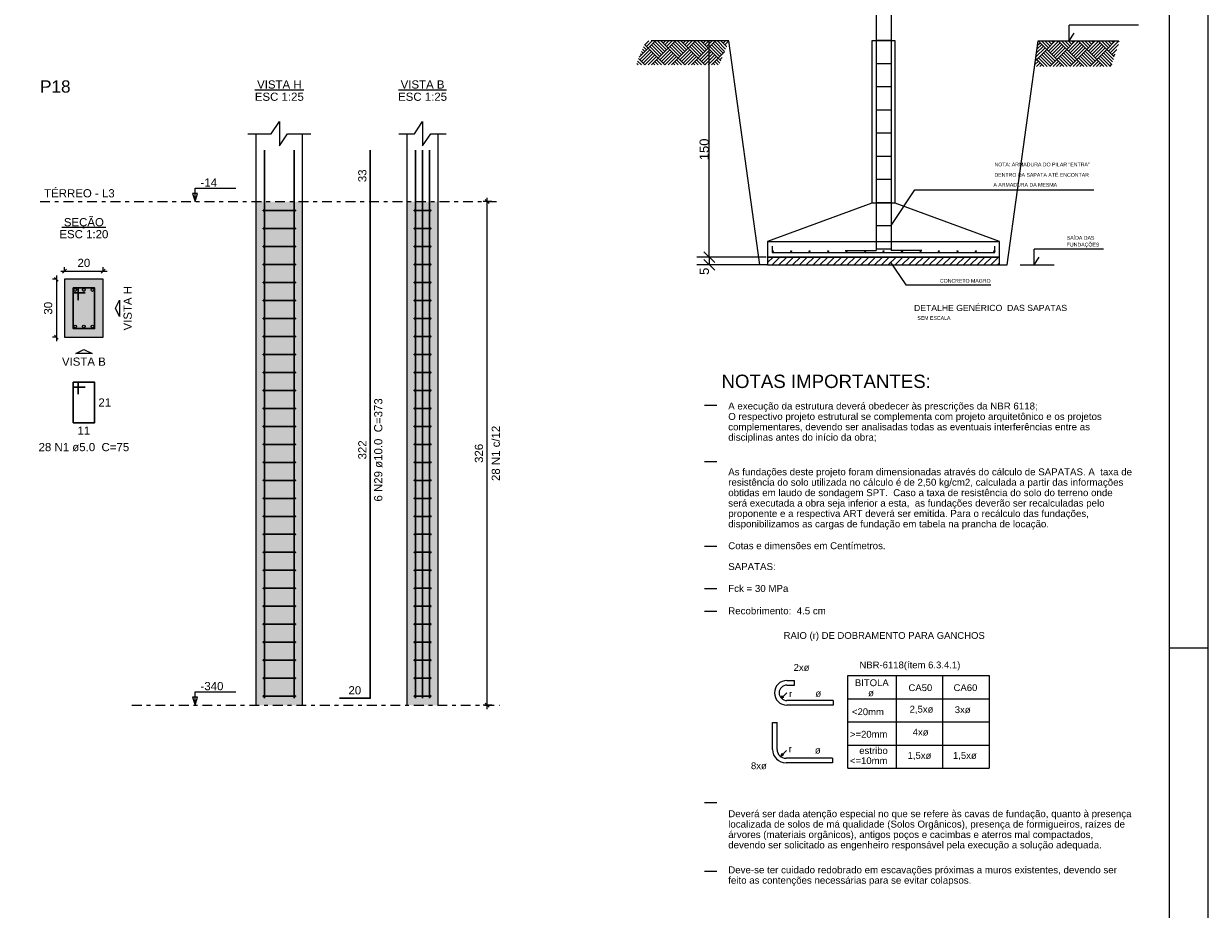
# Model space of a CAD drawing. Header units: millimetres. Extents: x 0 to 119, y 0 to 84.
# Tile 11 of 14: x 88 to 119, y 23 to 46. Entities that reach past the tile are written whole.
import ezdxf

# ---------------------------------------------------------------- set-up
doc = ezdxf.new("R2010")
doc.units = ezdxf.units.MM
doc.header["$MEASUREMENT"] = 0
doc.linetypes.add('DASHDOT', pattern=[2.54, 1.27, -0.635, 0, -0.635])
doc.linetypes.add('NULL', pattern=[0])
doc.layers.get('0').update_dxf_attribs({"lineweight": 18})
for name, color, linetype, lineweight in [('COTA', 7, 'Continuous', 5), ('Descrição da armadura', 7, 'Continuous', 0), ('DT-Barras na forma', 2, 'Continuous', 30), ('DT-Barras no corte', 5, 'Continuous', 5), ('DT-Barras rebatidas', 2, 'Continuous', 30), ('DT-Cotas', 9, 'Continuous', 5), ('DT-Estribos na forma', 2, 'Continuous', 30), ('DT-Forma', 5, 'Continuous', 5), ('DT-Hachura seção pilares', 254, 'Continuous', 5), ('DT-Hachura vista pilares', 254, 'Continuous', 5), ('DT-Pontilhado', 9, 'DASHDOT', 5), ('DT-Textos', 7, 'Continuous', 5), ('DT-Título', 3, 'Continuous', 20), ('Textos armaduras', 7, 'Continuous', 0)]:
    doc.layers.add(name, color=color, linetype=linetype, lineweight=lineweight)
doc.layers.add('SEDUC_MARF', color=1, linetype='Continuous')
doc.layers.add('SEDUC_MARGG', color=7, linetype='Continuous')
doc.styles.add('Arial', font='txt')
doc.dimstyles.new('UM_20.000000', dxfattribs={"dimtxt": 0.18, "dimasz": 0.1, "dimexe": 0.1, "dimexo": 0.2, "dimgap": 0, "dimtad": 1, "dimtih": 1, "dimtoh": 1, "dimdec": 1, "dimlfac": 20, "dimzin": 0, "dimdsep": 46, "dimtxsty": 'Standard', "dimcen": 0.09, "dimdle": 0.1, "dimadec": 1, "dimazin": 2, "dimtfac": 1, "dimtdec": 4, "dimtofl": 0, "dimtmove": 0, "dimatfit": 3, "dimfxl": 1, "dimtolj": 1, "dimarcsym": 0})
doc.dimstyles.new('UM_25.000000', dxfattribs={"dimtxt": 0.18, "dimasz": 0.1, "dimexe": 0.1, "dimexo": 0.2, "dimgap": 0, "dimtad": 1, "dimtih": 1, "dimtoh": 1, "dimdec": 1, "dimlfac": 25, "dimzin": 0, "dimdsep": 46, "dimtxsty": 'Standard', "dimcen": 0.09, "dimdle": 0.1, "dimadec": 1, "dimazin": 2, "dimtfac": 1, "dimtdec": 4, "dimtofl": 0, "dimtmove": 0, "dimatfit": 3, "dimfxl": 1, "dimtolj": 1, "dimarcsym": 0})

# ---------------------------------------------------------------- blocks, each defined once
blk = doc.blocks.new('_Oblique')
at = {"color": 0, "linetype": 'ByBlock', "lineweight": -2}
blk.add_line((-0.5, -0.5), (0.5, 0.5), dxfattribs=at)
blk = doc.blocks.new('*D91')
at = {"layer": 'Defpoints', "color": 0}
for p in [(89.3076, 39.243894), (89.0958, 37.743894), (89.3076, 37.743894)]:
    blk.add_point(p, dxfattribs=at)
at = {"layer": 'DT-Cotas', "color": 0, "lineweight": -2}
for p, q in [((89.1076, 39.243894), (88.9958, 39.243894)), ((89.0958, 39.343894), (89.0958, 37.643894)), ((89.1076, 37.743894), (88.9958, 37.743894))]:
    blk.add_line(p, q, dxfattribs=at)
at = {"layer": 'DT-Cotas', "color": 0, "lineweight": -2, "xscale": 0.1, "yscale": 0.1, "zscale": 0.1}
for p, rotation in [((89.0958, 39.243894), 90), ((89.0958, 37.743894), 270)]:
    blk.add_blockref('_Oblique', p, dxfattribs=dict(at, rotation=rotation))
at = {"layer": 'DT-Cotas', "color": 7, "insert": (88.884, 38.493894), "char_height": 0.2118, "attachment_point": 5, "rotation": 90, "style": 'Arial'}
blk.add_mtext('\\A1;30', dxfattribs=at)
blk = doc.blocks.new('*D92')
at = {"layer": 'Defpoints', "color": 0}
for p in [(89.3076, 39.243894), (90.3076, 39.455694), (90.3076, 39.243894)]:
    blk.add_point(p, dxfattribs=at)
at = {"layer": 'DT-Cotas', "color": 0, "lineweight": -2}
for p, q in [((89.3076, 39.443894), (89.3076, 39.555694)), ((90.3076, 39.443894), (90.3076, 39.555694)), ((89.2076, 39.455694), (90.4076, 39.455694))]:
    blk.add_line(p, q, dxfattribs=at)
at = {"layer": 'DT-Cotas', "color": 0, "lineweight": -2, "xscale": 0.1, "yscale": 0.1, "zscale": 0.1, "rotation": 180}
blk.add_blockref('_Oblique', (89.3076, 39.455694), dxfattribs=at)
at = {"layer": 'DT-Cotas', "color": 0, "lineweight": -2, "xscale": 0.1, "yscale": 0.1, "zscale": 0.1}
blk.add_blockref('_Oblique', (90.3076, 39.455694), dxfattribs=at)
at = {"layer": 'DT-Cotas', "color": 7, "insert": (89.8076, 39.667494), "char_height": 0.2118, "attachment_point": 5, "rotation": 0.0057296, "style": 'Arial'}
blk.add_mtext('\\A1;20', dxfattribs=at)
blk = doc.blocks.new('*D93')
at = {"layer": 'Defpoints', "color": 0}
for p in [(100.241611, 41.255994), (100.559311, 41.255994), (100.559311, 28.215994)]:
    blk.add_point(p, dxfattribs=at)
at = {"layer": 'DT-Cotas', "color": 0, "lineweight": -2}
for p, q in [((100.359311, 41.255994), (100.141611, 41.255994)), ((100.241611, 28.115994), (100.241611, 41.355994)), ((100.359311, 28.215994), (100.141611, 28.215994))]:
    blk.add_line(p, q, dxfattribs=at)
at = {"layer": 'DT-Cotas', "color": 0, "lineweight": -2, "xscale": 0.1, "yscale": 0.1, "zscale": 0.1}
for p, rotation in [((100.241611, 41.255994), 90), ((100.241611, 28.215994), 270)]:
    blk.add_blockref('_Oblique', p, dxfattribs=dict(at, rotation=rotation))
at = {"layer": 'DT-Cotas', "color": 7, "insert": (100.029811, 34.735994), "char_height": 0.2118, "attachment_point": 5, "rotation": 90, "style": 'Arial'}
blk.add_mtext('\\A1;326', dxfattribs=at)

msp = doc.modelspace()

# ---------------------------------------------------------------- hatches: boundary and pattern name
at = {"layer": 'DT-Hachura seção pilares', "linetype": 'Continuous'}
msp.add_hatch(color=254, dxfattribs=at).paths.add_polyline_path([(89.3076, 37.7439), (89.3076, 37.7439), (90.3076, 37.7439), (90.3076, 39.2439), (89.3076, 39.2439), (89.3076, 37.7439)])
at = {"layer": 'DT-Hachura vista pilares', "linetype": 'Continuous'}
for points in [[(94.2646, 28.216), (94.2646, 41.256), (95.4646, 41.256), (95.4646, 28.216), (94.2646, 28.216)], [(98.1708, 28.216), (98.1708, 41.256), (98.9708, 41.256), (98.9708, 28.216), (98.1708, 28.216)]]:
    msp.add_hatch(color=254, dxfattribs=at).paths.add_polyline_path(points)

# ---------------------------------------------------------------- linework, layer by layer
at = {"layer": 'COTA', "color": 4}
for p, q in [((110.3027, 46.4606), (110.3027, 39.9891)), ((110.6907, 46.4606), (110.6907, 39.9891)), ((110.3027, 45.4348), (110.6907, 45.4348)), ((110.3027, 44.8348), (110.6907, 44.8348)), ((110.3027, 44.2348), (110.6907, 44.2348)), ((110.3027, 43.6348), (110.6907, 43.6348)), ((110.3027, 43.0348), (110.6907, 43.0348)), ((110.3027, 42.4348), (110.6907, 42.4348)), ((110.3027, 41.8348), (110.6907, 41.8348)), ((110.3027, 41.2348), (110.6907, 41.2348)), ((110.3027, 40.6348), (110.6907, 40.6348)), ((109.5027, 39.9891), (110.3027, 39.9891)), ((110.3027, 40.0348), (110.6907, 40.0348)), ((111.4907, 39.9891), (110.6907, 39.9891)), ((105.8654, 35.9801), (106.1857, 35.9801)), ((105.8654, 34.5297), (106.1857, 34.5297)), ((105.8654, 32.3334), (106.1857, 32.3334)), ((105.8654, 31.235), (106.1857, 31.235)), ((105.8654, 30.6546), (106.1857, 30.6546)), ((109.5694, 26.5845), (109.5694, 28.9845)), ((109.5694, 28.9845), (113.2317, 28.9845)), ((110.8317, 26.5845), (110.8317, 28.9845)), ((112.0317, 26.5845), (112.0317, 28.9845)), ((113.2317, 28.9845), (113.2317, 26.5845)), ((109.5694, 28.3845), (113.2317, 28.3845)), ((109.5694, 27.7845), (113.2317, 27.7845)), ((109.5694, 27.1845), (113.2317, 27.1845)), ((109.5694, 26.5845), (113.2317, 26.5845)), ((105.8654, 25.6941), (106.1857, 25.6941)), ((105.8654, 23.9196), (106.1857, 23.9196))]:
    msp.add_line(p, q, dxfattribs=at)
at = {"layer": 'COTA'}
for p, q in [((117.0902, 45.8219), (115.2971, 45.8219)), ((115.2971, 45.4178), (115.2971, 45.8219)), ((110.7967, 45.4178), (110.1967, 45.4178)), ((110.1967, 45.4178), (110.1967, 41.2178)), ((110.7967, 41.2178), (110.7967, 45.4178)), ((115.2971, 45.4178), (115.4284, 45.6196)), ((110.1967, 41.2178), (107.4967, 40.2178)), ((110.7967, 41.2178), (110.1967, 41.2178)), ((113.4967, 40.2178), (110.7967, 41.2178)), ((107.4967, 40.2178), (113.4967, 40.2178)), ((107.4967, 40.2178), (107.4967, 39.8178)), ((113.4967, 39.8178), (113.4967, 40.2178)), ((107.6167, 40.0978), (107.6167, 39.9378)), ((107.6167, 39.9378), (113.3767, 39.9378)), ((113.3767, 39.9378), (113.3767, 40.0978)), ((116.1858, 40.0219), (114.3927, 40.0219)), ((114.3927, 39.6178), (114.3927, 40.0219)), ((113.4967, 39.8178), (107.4967, 39.8178)), ((107.4967, 39.8178), (107.4967, 39.6178)), ((107.4967, 39.8178), (113.4967, 39.8178)), ((107.4967, 39.6178), (113.4967, 39.6178)), ((113.4967, 39.6178), (113.4967, 39.8178)), ((114.3927, 39.6178), (114.524, 39.8196))]:
    msp.add_line(p, q, dxfattribs=at)
at = {"layer": 'COTA', "color": 9}
for p, q in [((104.3217, 45.3119), (104.4276, 45.4178)), ((104.3648, 45.2688), (104.5138, 45.4178)), ((104.4079, 45.2257), (104.6, 45.4178)), ((106.4967, 45.4178), (104.4866, 45.4178)), ((104.8389, 45.1395), (104.5803, 45.3981)), ((104.882, 45.1826), (104.6468, 45.4178)), ((104.9251, 45.2257), (104.733, 45.4178)), ((104.7527, 45.3981), (104.7725, 45.4178)), ((104.7958, 45.355), (104.8587, 45.4178)), ((104.8389, 45.3119), (104.9449, 45.4178)), ((104.882, 45.2688), (105.0311, 45.4178)), ((104.9251, 45.2257), (105.1173, 45.4178)), ((105.3562, 45.1395), (105.0976, 45.3981)), ((105.3993, 45.1826), (105.164, 45.4178)), ((105.4424, 45.2257), (105.2503, 45.4178)), ((105.27, 45.3981), (105.2897, 45.4178)), ((105.3131, 45.355), (105.3759, 45.4178)), ((105.3562, 45.3119), (105.4621, 45.4178)), ((105.3993, 45.2688), (105.5484, 45.4178)), ((105.4424, 45.2257), (105.6346, 45.4178)), ((105.8735, 45.1395), (105.6148, 45.3981)), ((105.9166, 45.1826), (105.6813, 45.4178)), ((105.9597, 45.2257), (105.7675, 45.4178)), ((105.7873, 45.3981), (105.807, 45.4178)), ((105.8304, 45.355), (105.8932, 45.4178)), ((105.8735, 45.3119), (105.9794, 45.4178)), ((105.9166, 45.2688), (106.0656, 45.4178)), ((105.9597, 45.2257), (106.1518, 45.4178)), ((106.3863, 45.1438), (106.1321, 45.3981)), ((106.4112, 45.2052), (106.1986, 45.4178)), ((106.4361, 45.2666), (106.2848, 45.4178)), ((106.3045, 45.3981), (106.3242, 45.4178)), ((106.3476, 45.355), (106.4105, 45.4178)), ((106.3907, 45.3119), (106.4967, 45.4178)), ((107.2967, 39.6178), (106.4967, 45.4178)), ((113.6967, 39.6178), (114.4967, 45.4178)), ((114.4808, 45.3027), (114.5463, 45.3682)), ((114.4946, 45.4027), (114.5032, 45.4113)), ((114.4967, 45.4178), (116.5657, 45.4178)), ((114.7187, 45.1958), (114.4967, 45.4178)), ((114.7618, 45.2389), (114.5829, 45.4178)), ((114.8049, 45.282), (114.6691, 45.4178)), ((114.7187, 45.1958), (114.9407, 45.4178)), ((114.848, 45.3251), (114.7553, 45.4178)), ((114.7618, 45.1527), (115.0204, 45.4113)), ((114.8049, 45.1096), (115.0635, 45.3682)), ((114.8911, 45.3682), (114.8415, 45.4178)), ((114.9342, 45.4113), (114.9277, 45.4178)), ((115.236, 45.1958), (115.0139, 45.4178)), ((115.2791, 45.2389), (115.1001, 45.4178)), ((115.3222, 45.282), (115.1864, 45.4178)), ((115.236, 45.1958), (115.458, 45.4178)), ((115.3653, 45.3251), (115.2726, 45.4178)), ((115.2791, 45.1527), (115.5377, 45.4113)), ((115.3222, 45.1096), (115.5808, 45.3682)), ((115.4084, 45.3682), (115.3588, 45.4178)), ((115.4515, 45.4113), (115.445, 45.4178)), ((115.7532, 45.1958), (115.5312, 45.4178)), ((115.7963, 45.2389), (115.6174, 45.4178)), ((115.8394, 45.282), (115.7036, 45.4178)), ((115.7532, 45.1958), (115.9753, 45.4178)), ((115.8825, 45.3251), (115.7898, 45.4178)), ((115.7963, 45.1527), (116.055, 45.4113)), ((115.8394, 45.1096), (116.0981, 45.3682)), ((115.9257, 45.3682), (115.876, 45.4178)), ((115.9688, 45.4113), (115.9622, 45.4178)), ((116.2705, 45.1958), (116.0485, 45.4178)), ((116.3136, 45.2389), (116.1347, 45.4178)), ((116.3567, 45.282), (116.2209, 45.4178)), ((116.2705, 45.1958), (116.4925, 45.4178)), ((116.3998, 45.3251), (116.3071, 45.4178)), ((116.3136, 45.1527), (116.5722, 45.4113)), ((116.4429, 45.3682), (116.3933, 45.4178)), ((116.486, 45.4113), (116.4795, 45.4178)), ((116.5936, 45.39), (116.5657, 45.4178)), ((104.1745, 44.9923), (104.4079, 45.2257)), ((104.1924, 44.9239), (104.451, 45.1826)), ((104.2355, 45.0533), (104.2096, 45.0791)), ((104.2786, 45.0964), (104.2345, 45.1404)), ((104.2355, 44.8808), (104.4941, 45.1395)), ((104.3217, 45.1395), (104.2593, 45.2018)), ((104.2786, 44.8377), (104.5372, 45.0964)), ((104.3648, 45.1826), (104.2842, 45.2632)), ((104.4079, 45.2257), (104.3091, 45.3245)), ((104.6665, 44.967), (104.4079, 45.2257)), ((104.7096, 45.0102), (104.451, 45.2688)), ((104.7527, 45.0533), (104.4941, 45.3119)), ((104.7958, 45.0964), (104.5372, 45.355)), ((104.6665, 44.967), (104.9251, 45.2257)), ((104.7096, 44.9239), (104.9683, 45.1826)), ((104.7527, 44.8808), (105.0114, 45.1395)), ((104.7958, 44.8377), (105.0545, 45.0964)), ((105.1838, 44.967), (104.9251, 45.2257)), ((105.2269, 45.0102), (104.9683, 45.2688)), ((105.27, 45.0533), (105.0114, 45.3119)), ((105.3131, 45.0964), (105.0545, 45.355)), ((105.1838, 44.967), (105.4424, 45.2257)), ((105.2269, 44.9239), (105.4855, 45.1826)), ((105.27, 44.8808), (105.5286, 45.1395)), ((105.3131, 44.8377), (105.5717, 45.0964)), ((105.701, 44.967), (105.4424, 45.2257)), ((105.7441, 45.0102), (105.4855, 45.2688)), ((105.7873, 45.0533), (105.5286, 45.3119)), ((105.8304, 45.0964), (105.5717, 45.355)), ((105.701, 44.967), (105.9597, 45.2257)), ((105.7441, 44.9239), (106.0028, 45.1826)), ((105.7873, 44.8808), (106.0459, 45.1395)), ((105.8304, 44.8377), (106.089, 45.0964)), ((106.2183, 44.967), (105.9597, 45.2257)), ((106.2614, 45.0102), (106.0028, 45.2688)), ((106.3045, 45.0533), (106.0459, 45.3119)), ((106.3476, 45.0964), (106.089, 45.355)), ((106.2183, 44.967), (106.3804, 45.1291)), ((106.4338, 45.2688), (106.4391, 45.274)), ((114.4394, 45.0027), (114.6756, 45.2389)), ((114.4532, 45.1027), (114.6325, 45.282)), ((114.4601, 44.9372), (114.7187, 45.1958)), ((114.467, 45.2027), (114.5894, 45.3251)), ((114.848, 44.8079), (114.5894, 45.0665)), ((114.8911, 44.851), (114.6325, 45.1096)), ((114.9342, 44.8941), (114.6756, 45.1527)), ((114.9773, 44.9372), (114.7187, 45.1958)), ((114.848, 45.0665), (115.1067, 45.3251)), ((114.8911, 45.0234), (115.1498, 45.282)), ((114.9342, 44.9803), (115.1929, 45.2389)), ((114.9773, 44.9372), (115.236, 45.1958)), ((115.3653, 44.8079), (115.1067, 45.0665)), ((115.4084, 44.851), (115.1498, 45.1096)), ((115.4515, 44.8941), (115.1929, 45.1527)), ((115.4946, 44.9372), (115.236, 45.1958)), ((115.3653, 45.0665), (115.6239, 45.3251)), ((115.4084, 45.0234), (115.667, 45.282)), ((115.4515, 44.9803), (115.7101, 45.2389)), ((115.4946, 44.9372), (115.7532, 45.1958)), ((115.8825, 44.8079), (115.6239, 45.0665)), ((115.9257, 44.851), (115.667, 45.1096)), ((115.9688, 44.8941), (115.7101, 45.1527)), ((116.0119, 44.9372), (115.7532, 45.1958)), ((115.8825, 45.0665), (116.1412, 45.3251)), ((115.9257, 45.0234), (116.1843, 45.282)), ((115.9688, 44.9803), (116.2274, 45.2389)), ((116.0119, 44.9372), (116.2705, 45.1958)), ((116.3998, 44.8079), (116.1412, 45.0665)), ((116.4239, 44.87), (116.1843, 45.1096)), ((116.4451, 44.935), (116.2274, 45.1527)), ((116.4663, 45), (116.2705, 45.1958)), ((116.3567, 45.1096), (116.5725, 45.3253)), ((116.3998, 45.0665), (116.5307, 45.1974)), ((116.4429, 45.0234), (116.4889, 45.0694)), ((104.1484, 44.7955), (104.1102, 44.8337)), ((104.2346, 44.7955), (104.1351, 44.895)), ((104.3208, 44.7955), (104.1599, 44.9564)), ((104.1924, 45.0102), (104.1848, 45.0177)), ((104.3225, 44.7955), (104.5803, 45.0533)), ((104.4087, 44.7955), (104.6234, 45.0102)), ((104.4949, 44.7955), (104.6665, 44.967)), ((104.5795, 44.7955), (104.5372, 44.8377)), ((104.6657, 44.7955), (104.5803, 44.8808)), ((104.7519, 44.7955), (104.6234, 44.9239)), ((104.8381, 44.7955), (104.6665, 44.967)), ((104.8398, 44.7955), (105.0976, 45.0533)), ((104.926, 44.7955), (105.1407, 45.0102)), ((105.0122, 44.7955), (105.1838, 44.967)), ((105.0967, 44.7955), (105.0545, 44.8377)), ((105.1829, 44.7955), (105.0976, 44.8808)), ((105.2692, 44.7955), (105.1407, 44.9239)), ((105.3554, 44.7955), (105.1838, 44.967)), ((105.357, 44.7955), (105.6148, 45.0533)), ((105.4432, 44.7955), (105.6579, 45.0102)), ((105.5295, 44.7955), (105.701, 44.967)), ((105.614, 44.7955), (105.5717, 44.8377)), ((105.7002, 44.7955), (105.6148, 44.8808)), ((105.7864, 44.7955), (105.6579, 44.9239)), ((105.8726, 44.7955), (105.701, 44.967)), ((105.8743, 44.7955), (106.1321, 45.0533)), ((105.9605, 44.7955), (106.1752, 45.0102)), ((106.0467, 44.7955), (106.2183, 44.967)), ((106.1313, 44.7955), (106.089, 44.8377)), ((106.2175, 44.7955), (106.1321, 44.8808)), ((106.2621, 44.8371), (106.1752, 44.9239)), ((106.2869, 44.8984), (106.2183, 44.967)), ((106.2614, 44.9239), (106.3217, 44.9842)), ((114.4118, 44.8027), (114.5032, 44.8941)), ((114.4256, 44.9027), (114.4601, 44.9372)), ((114.4601, 44.9372), (114.434, 44.9633)), ((114.4514, 44.7561), (114.5463, 44.851)), ((114.6411, 44.7561), (114.4601, 44.9372)), ((114.7274, 44.7561), (114.5032, 44.9803)), ((114.5376, 44.7561), (114.5894, 44.8079)), ((114.8049, 44.7647), (114.5463, 45.0234)), ((114.6239, 44.7561), (114.6325, 44.7647)), ((114.7963, 44.7561), (114.9773, 44.9372)), ((114.8825, 44.7561), (115.0204, 44.8941)), ((114.9687, 44.7561), (115.0635, 44.851)), ((115.1584, 44.7561), (114.9773, 44.9372)), ((115.2446, 44.7561), (115.0204, 44.9803)), ((115.0549, 44.7561), (115.1067, 44.8079)), ((115.3222, 44.7647), (115.0635, 45.0234)), ((115.1411, 44.7561), (115.1498, 44.7647)), ((115.3135, 44.7561), (115.4946, 44.9372)), ((115.3997, 44.7561), (115.5377, 44.8941)), ((115.486, 44.7561), (115.5808, 44.851)), ((115.6757, 44.7561), (115.4946, 44.9372)), ((115.7619, 44.7561), (115.5377, 44.9803)), ((115.5722, 44.7561), (115.6239, 44.8079)), ((115.8394, 44.7647), (115.5808, 45.0234)), ((115.6584, 44.7561), (115.667, 44.7647)), ((115.8308, 44.7561), (116.0119, 44.9372)), ((115.917, 44.7561), (116.055, 44.8941)), ((116.0032, 44.7561), (116.0981, 44.851)), ((116.1929, 44.7561), (116.0119, 44.9372)), ((116.2791, 44.7561), (116.055, 44.9803)), ((116.0894, 44.7561), (116.1412, 44.8079)), ((116.3567, 44.7647), (116.0981, 45.0234)), ((116.1756, 44.7561), (116.1843, 44.7647)), ((116.3481, 44.7561), (116.4054, 44.8134)), ((107.4967, 39.6178), (107.2967, 39.6178)), ((113.4967, 39.6178), (113.6967, 39.6178)), ((114.0291, 39.6178), (114.9089, 39.6178))]:
    msp.add_line(p, q, dxfattribs=at)
at = {"layer": 'COTA', "color": 1}
for p, q in [((106.1007, 45.4178), (105.6689, 45.4178)), ((105.9889, 39.8178), (105.9889, 45.4178)), ((107.4567, 39.8178), (105.6689, 39.8178)), ((106.1007, 39.8178), (105.6689, 39.8178)), ((107.4567, 39.6178), (105.6689, 39.6178)), ((105.9889, 39.8178), (105.9889, 39.6178)), ((107.4967, 39.6757), (107.6388, 39.8178)), ((107.6155, 39.6178), (107.8155, 39.8178)), ((107.7923, 39.6178), (107.9923, 39.8178)), ((107.9691, 39.6178), (108.1691, 39.8178)), ((108.1459, 39.6178), (108.3459, 39.8178)), ((108.3226, 39.6178), (108.5226, 39.8178)), ((108.4994, 39.6178), (108.6994, 39.8178)), ((108.6762, 39.6178), (108.8762, 39.8178)), ((108.853, 39.6178), (109.053, 39.8178)), ((109.0298, 39.6178), (109.2298, 39.8178)), ((109.2065, 39.6178), (109.4065, 39.8178)), ((109.3833, 39.6178), (109.5833, 39.8178)), ((109.5601, 39.6178), (109.7601, 39.8178)), ((109.7369, 39.6178), (109.9369, 39.8178)), ((109.9136, 39.6178), (110.1136, 39.8178)), ((110.0904, 39.6178), (110.2904, 39.8178)), ((110.2672, 39.6178), (110.4672, 39.8178)), ((110.444, 39.6178), (110.644, 39.8178)), ((110.6207, 39.6178), (110.8207, 39.8178)), ((110.7975, 39.6178), (110.9975, 39.8178)), ((110.9743, 39.6178), (111.1743, 39.8178)), ((111.1511, 39.6178), (111.3511, 39.8178)), ((111.3279, 39.6178), (111.5279, 39.8178)), ((111.5046, 39.6178), (111.7046, 39.8178)), ((111.6814, 39.6178), (111.8814, 39.8178)), ((111.8582, 39.6178), (112.0582, 39.8178)), ((112.035, 39.6178), (112.235, 39.8178)), ((112.2117, 39.6178), (112.4117, 39.8178)), ((112.3885, 39.6178), (112.5885, 39.8178)), ((112.5653, 39.6178), (112.7653, 39.8178)), ((112.7421, 39.6178), (112.9421, 39.8178)), ((112.9188, 39.6178), (113.1188, 39.8178)), ((113.0956, 39.6178), (113.2956, 39.8178)), ((113.2724, 39.6178), (113.4724, 39.8178)), ((113.4492, 39.6178), (113.4967, 39.6653))]:
    msp.add_line(p, q, dxfattribs=at)
at = {"layer": 'COTA', "color": 8, "linetype": 'Continuous'}
for p, q in [((110.6907, 40.6348), (111.3048, 41.5583)), ((111.3048, 41.5583), (115.9386, 41.5583)), ((110.6717, 39.6988), (111.0714, 39.0997)), ((111.0714, 39.0997), (113.2771, 39.0997))]:
    msp.add_line(p, q, dxfattribs=at)
at = {"layer": 'COTA', "linetype": 'Continuous'}
for p, q in [((106.1289, 39.6778), (105.8489, 39.9578)), ((105.8489, 39.9578), (106.1289, 39.6778)), ((105.8489, 39.7578), (106.1289, 39.4778))]:
    msp.add_line(p, q, dxfattribs=at)
at = {"layer": 'COTA', "color": 1, "linetype": 'Continuous'}
for p, q in [((107.997, 28.8561), (108.197, 28.8561)), ((108.197, 28.7362), (108.197, 28.8561)), ((107.997, 28.5362), (107.8556, 28.3948)), ((107.997, 28.7362), (108.197, 28.7362)), ((107.8556, 28.3948), (107.8687, 28.4561)), ((107.9105, 28.4144), (107.8556, 28.3948)), ((107.8687, 28.4561), (107.9105, 28.4144)), ((109.197, 28.3362), (107.997, 28.3362)), ((109.197, 28.2161), (107.997, 28.2161)), ((109.197, 28.3362), (109.197, 28.2161)), ((107.6245, 27.7701), (107.7445, 27.7701)), ((107.6245, 27.071), (107.6245, 27.7701)), ((107.7445, 27.071), (107.7445, 27.7701)), ((107.9902, 27.0413), (107.8489, 26.9)), ((107.8489, 26.9), (107.862, 26.9613)), ((107.9037, 26.9195), (107.8489, 26.9)), ((107.862, 26.9613), (107.9037, 26.9195)), ((109.1741, 26.8413), (107.9741, 26.8413)), ((109.1741, 26.7213), (107.9741, 26.7213)), ((109.1741, 26.8413), (109.1741, 26.7213))]:
    msp.add_line(p, q, dxfattribs=at)
at = {"layer": 'COTA'}
for centre in [(107.6293, 39.9678), (108.1072, 39.9678), (108.5851, 39.9678), (109.063, 39.9678), (109.5409, 39.9678), (110.0188, 39.9678), (110.4967, 39.9678), (110.9746, 39.9678), (111.4525, 39.9678), (111.9304, 39.9678), (112.4083, 39.9678), (112.8862, 39.9678), (113.3641, 39.9678)]:
    msp.add_circle(centre, 0.0126, dxfattribs=at)
at = {"layer": 'COTA', "color": 1, "linetype": 'Continuous'}
for centre, radius, start in [((107.997, 28.5362), 0.32, 90), ((107.997, 28.5362), 0.2, 90), ((107.9741, 27.071), 0.3496, 180), ((107.9741, 27.071), 0.2296, 180)]:
    msp.add_arc(centre, radius, start, 270, dxfattribs=at)
at = {"layer": 'DT-Barras na forma'}
for points in [[(94.4846, 28.396), (94.4846, 41.256), (94.4846, 42.5903)], [(95.2446, 28.396), (95.2446, 41.256), (95.2446, 42.5903)], [(98.3908, 28.396), (98.3908, 41.256), (98.3908, 42.5903)], [(98.5708, 28.396), (98.5708, 41.256), (98.5708, 42.5903)], [(98.7508, 28.396), (98.7508, 41.256), (98.7508, 42.5903)], [(89.6576, 38.7064), (89.6576, 39.0189), (89.5326, 39.0189), (89.5326, 37.9689), (90.0826, 37.9689), (90.0826, 39.0189), (89.5326, 39.0189), (89.5326, 38.8939), (89.8451, 38.8939)]]:
    msp.add_lwpolyline(points, dxfattribs=at)
at = {"layer": 'DT-Barras no corte'}
for centre in [(89.5826, 38.9689), (89.8076, 38.9689), (90.0326, 38.9689), (89.5826, 38.0189), (89.8076, 38.0189), (90.0326, 38.0189)]:
    msp.add_circle(centre, 0.0375, dxfattribs=at)
at = {"layer": 'DT-Barras rebatidas'}
for points in [[(96.4177, 28.396), (97.2177, 28.396), (97.2177, 41.256), (97.2177, 42.5903)], [(89.6576, 36.2665), (89.6576, 36.579), (89.5326, 36.579), (89.5326, 35.529), (90.0826, 35.529), (90.0826, 36.579), (89.5326, 36.579), (89.5326, 36.454), (89.8451, 36.454)]]:
    msp.add_lwpolyline(points, dxfattribs=at)
at = {"layer": 'DT-Estribos na forma'}
for p, q in [((94.4546, 41.0231), (95.2746, 41.0231)), ((98.3608, 41.0231), (98.7808, 41.0231)), ((94.4546, 40.5574), (95.2746, 40.5574)), ((98.3608, 40.5574), (98.7808, 40.5574)), ((94.4546, 40.0917), (95.2746, 40.0917)), ((98.3608, 40.0917), (98.7808, 40.0917)), ((94.4546, 39.626), (95.2746, 39.626)), ((98.3608, 39.626), (98.7808, 39.626)), ((94.4546, 39.1603), (95.2746, 39.1603)), ((98.3608, 39.1603), (98.7808, 39.1603)), ((94.4546, 38.6946), (95.2746, 38.6946)), ((98.3608, 38.6946), (98.7808, 38.6946)), ((94.4546, 38.2289), (95.2746, 38.2289)), ((98.3608, 38.2289), (98.7808, 38.2289)), ((94.4546, 37.7631), (95.2746, 37.7631)), ((98.3608, 37.7631), (98.7808, 37.7631)), ((94.4546, 37.2974), (95.2746, 37.2974)), ((98.3608, 37.2974), (98.7808, 37.2974)), ((94.4546, 36.8317), (95.2746, 36.8317)), ((98.3608, 36.8317), (98.7808, 36.8317)), ((94.4546, 36.366), (95.2746, 36.366)), ((98.3608, 36.366), (98.7808, 36.366)), ((94.4546, 35.9003), (95.2746, 35.9003)), ((98.3608, 35.9003), (98.7808, 35.9003)), ((94.4546, 35.4346), (95.2746, 35.4346)), ((98.3608, 35.4346), (98.7808, 35.4346)), ((94.4546, 34.9689), (95.2746, 34.9689)), ((98.3608, 34.9689), (98.7808, 34.9689)), ((94.4546, 34.5031), (95.2746, 34.5031)), ((98.3608, 34.5031), (98.7808, 34.5031)), ((94.4546, 34.0374), (95.2746, 34.0374)), ((98.3608, 34.0374), (98.7808, 34.0374)), ((94.4546, 33.5717), (95.2746, 33.5717)), ((98.3608, 33.5717), (98.7808, 33.5717)), ((94.4546, 33.106), (95.2746, 33.106)), ((98.3608, 33.106), (98.7808, 33.106)), ((94.4546, 32.6403), (95.2746, 32.6403)), ((98.3608, 32.6403), (98.7808, 32.6403)), ((94.4546, 32.1746), (95.2746, 32.1746)), ((98.3608, 32.1746), (98.7808, 32.1746)), ((94.4546, 31.7089), (95.2746, 31.7089)), ((98.3608, 31.7089), (98.7808, 31.7089)), ((94.4546, 31.2431), (95.2746, 31.2431)), ((98.3608, 31.2431), (98.7808, 31.2431)), ((94.4546, 30.7774), (95.2746, 30.7774)), ((98.3608, 30.7774), (98.7808, 30.7774)), ((94.4546, 30.3117), (95.2746, 30.3117)), ((98.3608, 30.3117), (98.7808, 30.3117)), ((94.4546, 29.846), (95.2746, 29.846)), ((98.3608, 29.846), (98.7808, 29.846)), ((94.4546, 29.3803), (95.2746, 29.3803)), ((98.3608, 29.3803), (98.7808, 29.3803)), ((94.4546, 28.9146), (95.2746, 28.9146)), ((98.3608, 28.9146), (98.7808, 28.9146)), ((94.4546, 28.4489), (95.2746, 28.4489)), ((98.3608, 28.4489), (98.7808, 28.4489))]:
    msp.add_line(p, q, dxfattribs=at)
for centre in [(94.4546, 41.0231), (95.2746, 41.0231), (98.3608, 41.0231), (98.7808, 41.0231), (94.4546, 40.5574), (95.2746, 40.5574), (98.3608, 40.5574), (98.7808, 40.5574), (94.4546, 40.0917), (95.2746, 40.0917), (98.3608, 40.0917), (98.7808, 40.0917), (94.4546, 39.626), (95.2746, 39.626), (98.3608, 39.626), (98.7808, 39.626), (94.4546, 39.1603), (95.2746, 39.1603), (98.3608, 39.1603), (98.7808, 39.1603), (94.4546, 38.6946), (95.2746, 38.6946), (98.3608, 38.6946), (98.7808, 38.6946), (94.4546, 38.2289), (95.2746, 38.2289), (98.3608, 38.2289), (98.7808, 38.2289), (94.4546, 37.7631), (95.2746, 37.7631), (98.3608, 37.7631), (98.7808, 37.7631), (94.4546, 37.2974), (95.2746, 37.2974), (98.3608, 37.2974), (98.7808, 37.2974), (94.4546, 36.8317), (95.2746, 36.8317), (98.3608, 36.8317), (98.7808, 36.8317), (94.4546, 36.366), (95.2746, 36.366), (98.3608, 36.366), (98.7808, 36.366), (94.4546, 35.9003), (95.2746, 35.9003), (98.3608, 35.9003), (98.7808, 35.9003), (94.4546, 35.4346), (95.2746, 35.4346), (98.3608, 35.4346), (98.7808, 35.4346), (94.4546, 34.9689), (95.2746, 34.9689), (98.3608, 34.9689), (98.7808, 34.9689), (94.4546, 34.5031), (95.2746, 34.5031), (98.3608, 34.5031), (98.7808, 34.5031), (94.4546, 34.0374), (95.2746, 34.0374), (98.3608, 34.0374), (98.7808, 34.0374), (94.4546, 33.5717), (95.2746, 33.5717), (98.3608, 33.5717), (98.7808, 33.5717), (94.4546, 33.106), (95.2746, 33.106), (98.3608, 33.106), (98.7808, 33.106), (94.4546, 32.6403), (95.2746, 32.6403), (98.3608, 32.6403), (98.7808, 32.6403), (94.4546, 32.1746), (95.2746, 32.1746), (98.3608, 32.1746), (98.7808, 32.1746), (94.4546, 31.7089), (95.2746, 31.7089), (98.3608, 31.7089), (98.7808, 31.7089), (94.4546, 31.2431), (95.2746, 31.2431), (98.3608, 31.2431), (98.7808, 31.2431), (94.4546, 30.7774), (95.2746, 30.7774), (98.3608, 30.7774), (98.7808, 30.7774), (94.4546, 30.3117), (95.2746, 30.3117), (98.3608, 30.3117), (98.7808, 30.3117), (94.4546, 29.846), (95.2746, 29.846), (98.3608, 29.846), (98.7808, 29.846), (94.4546, 29.3803), (95.2746, 29.3803), (98.3608, 29.3803), (98.7808, 29.3803), (94.4546, 28.9146), (95.2746, 28.9146), (98.3608, 28.9146), (98.7808, 28.9146), (94.4546, 28.4489), (95.2746, 28.4489), (98.3608, 28.4489), (98.7808, 28.4489)]:
    msp.add_circle(centre, 0.01, dxfattribs=at)
at = {"layer": 'DT-Forma'}
for p, q in [((94.2646, 41.256), (94.2646, 43.0139)), ((95.4646, 41.256), (95.4646, 43.0139)), ((98.1708, 41.256), (98.1708, 43.0139)), ((98.9708, 41.256), (98.9708, 43.0139)), ((94.2646, 28.216), (94.2646, 41.256)), ((95.4646, 28.216), (95.4646, 41.256)), ((98.1708, 28.216), (98.1708, 41.256)), ((98.9708, 28.216), (98.9708, 41.256))]:
    msp.add_line(p, q, dxfattribs=at)
for points in [[(94.0528, 43.0139), (94.6528, 43.0139), (94.8646, 43.3316), (94.8646, 42.6962), (95.0764, 43.0139), (95.6764, 43.0139)], [(97.959, 43.0139), (98.359, 43.0139), (98.5708, 43.3316), (98.5708, 42.6962), (98.7826, 43.0139), (99.1826, 43.0139)]]:
    msp.add_lwpolyline(points, dxfattribs=at)
msp.add_lwpolyline([(89.3076, 37.7439), (90.3076, 37.7439), (90.3076, 39.2439), (89.3076, 39.2439), (89.3076, 37.7439)], close=True, dxfattribs=at)
at = {"layer": 'DT-Pontilhado', "ltscale": 0.2}
for p, q in [((88.6739, 41.256), (100.5593, 41.256)), ((91.0489, 28.216), (100.5593, 28.216))]:
    msp.add_line(p, q, dxfattribs=at)
at = {"layer": 'DT-Textos'}
for p, q in [((94.2348, 44.147), (95.4945, 44.147)), ((97.9491, 44.147), (99.1925, 44.147)), ((89.2354, 40.5888), (90.3798, 40.5888))]:
    msp.add_line(p, q, dxfattribs=at)
for points in [[(92.6851, 41.256), (92.7487, 41.4678), (92.6216, 41.4678), (92.6851, 41.256), (92.6851, 41.606), (93.7351, 41.606)], [(92.6851, 28.216), (92.7487, 28.4278), (92.6216, 28.4278), (92.6851, 28.216), (92.6851, 28.566), (93.7351, 28.566)]]:
    msp.add_lwpolyline(points, dxfattribs=at)
for points in [[(90.7312, 38.4939), (90.7312, 38.2821), (90.6253, 38.4939), (90.7312, 38.7057), (90.7312, 38.4939)], [(89.8076, 37.3203), (89.5958, 37.3203), (89.8076, 37.4262), (90.0194, 37.3203), (89.8076, 37.3203)]]:
    msp.add_lwpolyline(points, close=True, dxfattribs=at)
at = {"layer": 'SEDUC_MARF'}
msp.add_line((117.9, 29.7), (118.9, 29.7), dxfattribs=at)
msp.add_lwpolyline([(118.9, 84.1), (0, 84.1), (0, 0), (118.9, 0)], close=True, dxfattribs=at)
at = {"layer": 'SEDUC_MARGG'}
msp.add_lwpolyline([(2.5, 1), (117.9, 1), (117.9, 83.1), (2.5, 83.1), (2.5, 1)], dxfattribs=at)

# ---------------------------------------------------------------- texts
at = {"layer": 'COTA', "color": 2, "linetype": 'NULL', "char_height": 0.24, "attachment_point": 7, "rotation": 90.00021, "line_spacing_factor": 0.9, "style": 'Arial'}
for s, insert, width in [('150', (105.9805, 42.3278), 1.728), ('5', (105.9829, 39.3566), 0.576)]:
    msp.add_mtext(s, dxfattribs=dict(at, insert=insert, width=width))
at = {"layer": 'COTA', "linetype": 'NULL', "attachment_point": 7, "line_spacing_factor": 0.9, "style": 'Arial'}
for s, insert, char_height, width in [('NOTA: ARMADURA DO PILAR "ENTRA" ', (113.3676, 42.167), 0.096, 5.376), ('DENTRO DA SAPATA ATÉ ENCONTAR ', (113.3676, 41.8966), 0.096, 5.376), ('A ARMADURA DA MESMA', (113.3404, 41.6406), 0.096, 5.376), ('SAÍDA DAS', (115.2383, 40.2684), 0.096, 5.376), ('FUNDAÇÕES', (115.2383, 40.0633), 0.096, 5.376), ('CONCRETO MAGRO', (111.9556, 39.1551), 0.096, 5.376), ('A execução da estrutura deverá obedecer às prescrições da NBR 6118;\\PO respectivo projeto estrutural se complementa com projeto arquitetônico e os projetos complementares, devendo ser analisadas todas as eventuais interferências entre as disciplinas antes do início da obra;', (106.4792, 35.0095), 0.1796407, 10.43378), ('As fundações deste projeto foram dimensionadas através do cálculo de SAPATAS. A  taxa de resistência do solo utilizada no cálculo é de 2,50 kg/cm2, calculada a partir das informações obtidas em laudo de sondagem SPT.  Caso a taxa de resistência do solo do terreno onde será executada a obra seja inferior a esta,  as fundações deverão ser recalculadas pelo proponente e a respectiva ART deverá ser emitida. Para o recálculo das fundações, disponibilizamos as cargas de fundação em tabela na prancha de locação.', (106.4792, 32.7647), 0.1796407, 10.43378), ('Cotas e dimensões em Centímetros.\\P\\PSAPATAS:', (106.4792, 31.7137), 0.179641, 10.43378), ('Fck = 30 MPa', (106.4792, 31.1473), 0.179641, 18.970509), ('Recobrimento:  4.5 cm', (106.4792, 30.567), 0.179641, 18.970509), ('RAIO (r) DE DOBRAMENTO PARA GANCHOS ', (107.9125, 29.8801), 0.176, 15.2064), ('2xø', (108.1709, 29.1006), 0.176, 1.2672), ('NBR-6118(ítem 6.3.4.1)', (109.8741, 29.1177), 0.176, 9.2928), ('BITOLA', (109.7565, 28.707), 0.176, 2.5344), ('CA50', (111.1421, 28.579), 0.176, 1.6896), ('CA60', (112.3093, 28.579), 0.176, 1.6896), ('r', (108.0533, 28.4246), 0.176, 0.4224), ('ø', (108.7349, 28.4302), 0.176, 0.4224), ('ø', (110.0981, 28.4454), 0.176, 0.4224), ('2,5xø', (111.1725, 27.9918), 0.176, 2.112), ('3xø', (112.3397, 28.007), 0.176, 1.2672), ('<20mm', (109.6805, 27.9558), 0.176, 2.112), ('>=20mm', (109.6277, 27.3734), 0.176, 2.5344), ('4xø', (111.2525, 27.427), 0.176, 1.2672), ('r', (108.0453, 26.999), 0.176, 0.4224), ('ø', (108.7205, 26.9598), 0.176, 0.4224), ('estribo', (109.8693, 26.9502), 0.176, 2.9568), ('1,5xø', (111.1197, 26.7942), 0.176, 2.112), ('1,5xø', (112.2941, 26.7942), 0.176, 2.112), ('8xø', (107.0677, 26.555), 0.176, 1.2672), ('<=10mm', (109.6285, 26.6886), 0.176, 2.5344), ('Deverá ser dada atenção especial no que se refere às cavas de fundação, quanto à presença localizada de solos de má qualidade (Solos Orgânicos), presença de formigueiros, raízes de árvores (materiais orgânicos), antigos poços e cacimbas e aterros mal compactados, devendo ser solicitado as engenheiro responsável pela execução a solução adequada.', (106.4792, 24.4527), 0.1796407, 10.43378), ('Deve-se ter cuidado redobrado em escavações próximas a muros existentes, devendo ser feito as contenções necessárias para se evitar colapsos.', (106.4792, 23.538), 0.1796407, 10.43378)]:
    msp.add_mtext(s, dxfattribs=dict(at, insert=insert, char_height=char_height, width=width))
at = {"layer": 'COTA', "color": 4, "linetype": 'NULL', "attachment_point": 7, "line_spacing_factor": 0.9, "style": 'Arial'}
for s, insert, char_height, width in [('DETALHE GENÉRICO  DAS SAPATAS ', (111.2851, 38.4194), 0.16, 8.666885), ('NOTAS IMPORTANTES:', (106.3037, 36.4237), 0.3456, 14.92992)]:
    msp.add_mtext(s, dxfattribs=dict(at, insert=insert, char_height=char_height, width=width))
at = {"layer": 'COTA', "color": 7, "linetype": 'NULL', "insert": (111.3715, 38.1921), "char_height": 0.096, "width": 7.92, "attachment_point": 7, "line_spacing_factor": 0.9, "style": 'Arial'}
msp.add_mtext('SEM ESCALA', dxfattribs=at)
at = {"layer": 'Descrição da armadura', "linetype": 'NULL', "char_height": 0.2118, "attachment_point": 8, "rotation": 90.00021, "line_spacing_factor": 0.9, "style": 'Arial'}
for s, insert, width in [('6 N29 ø10.0  C=373', (97.5355, 34.8256), 5.239541), ('28 N1 c/12', (100.5733, 34.736), 2.845127)]:
    msp.add_mtext(s, dxfattribs=dict(at, insert=insert, width=width))
at = {"layer": 'Descrição da armadura', "linetype": 'NULL', "insert": (89.8074, 34.7875), "char_height": 0.2118, "width": 4.594404, "attachment_point": 8, "line_spacing_factor": 0.9, "style": 'Arial'}
msp.add_mtext('28 N1 ø5.0  C=75', dxfattribs=at)
at = {"layer": 'DT-Textos', "linetype": 'NULL', "char_height": 0.2118, "line_spacing_factor": 0.798, "style": 'Arial'}
for s, insert, width, attachment_point in [('VISTA H', (94.8644, 44.1785), 2.255996, 8), ('VISTA B', (98.5704, 44.1785), 2.223994, 8), ('ESC 1:25', (94.8644, 43.8615), 2.482559, 8), ('ESC 1:25', (98.5704, 43.8615), 2.482559, 8), ('TÉRREO - L3', (88.7794, 41.3615), 3.577422, 7), ('-14', (92.8254, 41.6415), 0.838281, 7), ('SEÇÃO', (89.8074, 40.5506), 2.030566, 8), ('ESC 1:20', (89.8074, 40.3025), 2.482559, 8), ('VISTA B', (89.8074, 37.0025), 2.223994, 8), ('-340', (92.8254, 28.6015), 1.16085, 7)]:
    msp.add_mtext(s, dxfattribs=dict(at, insert=insert, width=width, attachment_point=attachment_point))
at = {"layer": 'DT-Textos', "linetype": 'NULL', "insert": (91.0485, 38.4936), "char_height": 0.2118, "width": 2.255996, "attachment_point": 8, "rotation": 90.00021, "line_spacing_factor": 0.798, "style": 'Arial'}
msp.add_mtext('VISTA H', dxfattribs=at)
at = {"layer": 'DT-Título', "linetype": 'NULL', "insert": (88.6734, 44.0724), "char_height": 0.3177, "width": 1.565781, "attachment_point": 7, "line_spacing_factor": 0.798, "style": 'Arial'}
msp.add_mtext('P18', dxfattribs=at)
at = {"layer": 'Textos armaduras', "linetype": 'NULL', "char_height": 0.2118, "attachment_point": 8, "rotation": 90.00021, "line_spacing_factor": 0.9, "style": 'Arial'}
for s, insert, width in [('33', (97.1204, 41.9231), 1.045137), ('322', (97.1204, 34.826), 1.367705)]:
    msp.add_mtext(s, dxfattribs=dict(at, insert=insert, width=width))
at = {"layer": 'Textos armaduras', "linetype": 'NULL', "char_height": 0.2118, "width": 1.045137, "line_spacing_factor": 0.9, "style": 'Arial'}
for s, insert, attachment_point in [('21', (90.1826, 36.1599), 1), ('11', (89.8076, 35.4317), 2), ('20', (96.8177, 28.4933), 8)]:
    msp.add_mtext(s, dxfattribs=dict(at, insert=insert, attachment_point=attachment_point))

# ---------------------------------------------------------------- dimensions: what is measured, and where the dimension line sits
at = {"layer": 'DT-Cotas'}
for base, p1, p2, dimstyle, override, picture, middle in [((100.2416, 41.256), (100.5593, 28.216), (100.5593, 41.256), 'UM_25.000000', {"dimtxt": 0.2118, "dimasz": 0.1, "dimexe": 0.1, "dimexo": 0.2, "dimtad": 1, "dimtih": 0, "dimtoh": 0, "dimdec": 1, "dimlfac": 25, "dimzin": 8, "dimtxsty": 'Arial', "dimblk": 'Oblique', "dimblk1": 'Oblique', "dimblk2": 'Oblique', "dimsah": 1, "dimdle": 0.1, "dimse1": 0, "dimse2": 0, "dimclrt": 7, "dimadec": 1, "dimazin": 3, "dimtmove": 2, "dimldrblk": 'Oblique'}, '*D93', (100.0298, 34.736)), ((89.0958, 37.7439), (89.3076, 39.2439), (89.3076, 37.7439), 'UM_20.000000', {"dimtxt": 0.2118, "dimasz": 0.1, "dimexe": 0.1, "dimexo": 0.2, "dimtad": 1, "dimtih": 0, "dimtoh": 0, "dimdec": 1, "dimlfac": 20, "dimzin": 8, "dimtxsty": 'Arial', "dimblk": 'Oblique', "dimblk1": 'Oblique', "dimblk2": 'Oblique', "dimsah": 1, "dimdle": 0.1, "dimse1": 0, "dimse2": 0, "dimclrt": 7, "dimadec": 1, "dimazin": 3, "dimtmove": 2, "dimldrblk": 'Oblique'}, '*D91', (88.884, 38.4939))]:
    dim = msp.add_linear_dim(base=base, p1=p1, p2=p2, angle=90, dimstyle=dimstyle, override=override, dxfattribs=at)
    dim.commit()
    dim.dimension.update_dxf_attribs({"geometry": picture, "text_midpoint": middle, "dimtype": 160, "text_rotation": 90})
dim = msp.add_linear_dim(base=(90.3076, 39.4557), p1=(89.3076, 39.2439), p2=(90.3076, 39.2439), dimstyle='UM_20.000000', override={"dimtxt": 0.2118, "dimasz": 0.1, "dimexe": 0.1, "dimexo": 0.2, "dimtad": 1, "dimtih": 0, "dimtoh": 0, "dimdec": 1, "dimlfac": 20, "dimzin": 8, "dimtxsty": 'Arial', "dimblk": 'Oblique', "dimblk1": 'Oblique', "dimblk2": 'Oblique', "dimsah": 1, "dimdle": 0.1, "dimse1": 0, "dimse2": 0, "dimclrt": 7, "dimadec": 1, "dimazin": 3, "dimtmove": 2, "dimldrblk": 'Oblique'}, dxfattribs=at)
dim.commit()
dim.dimension.update_dxf_attribs({"geometry": '*D92', "text_midpoint": (89.8076, 39.6675), "dimtype": 160, "text_rotation": 0.00573})

doc.saveas('drawing.dxf')
